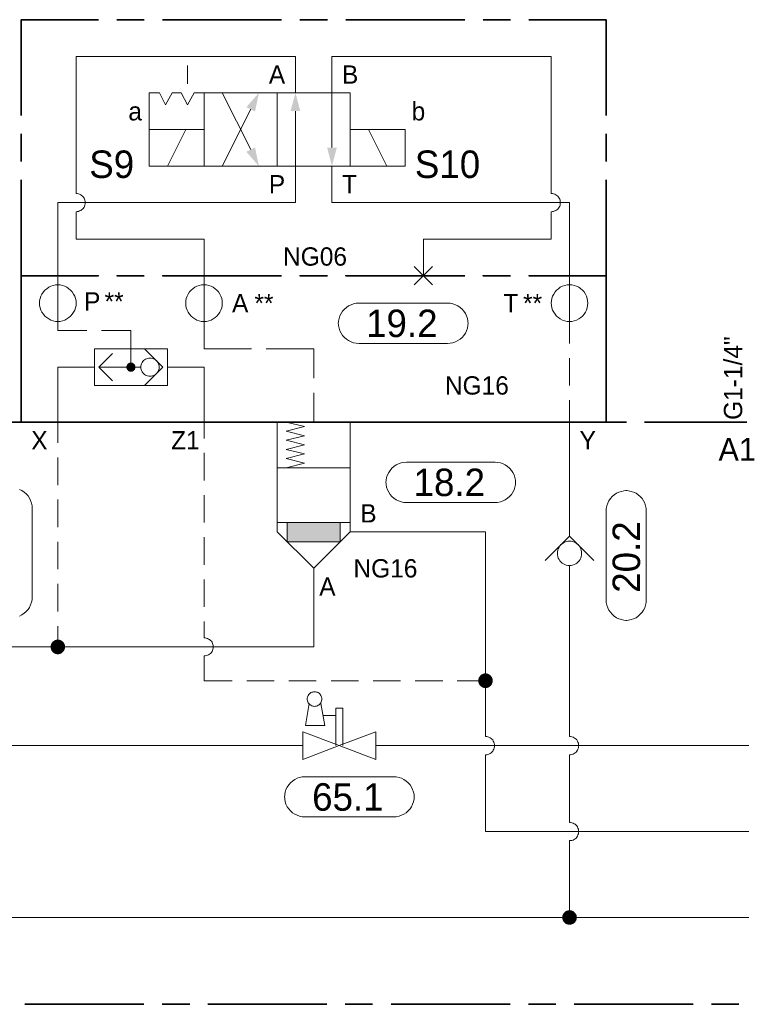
# Model space of a CAD drawing. Header units: millimetres. Extents: x 0 to 203, y 0 to 47.
# Tile 13 of 196: x 11.25 to 14.36, y 16.57 to 20.8. Entities that reach past the tile are written whole.
import ezdxf

# ---------------------------------------------------------------- set-up
doc = ezdxf.new("R2010")
doc.units = ezdxf.units.MM
for name, color, linetype in [('PDF_Geomertry', 7, 'Continuous'), ('PDF_Solid Fills', 7, 'Continuous'), ('PDF_Text', 7, 'Continuous')]:
    doc.layers.add(name, color=color, linetype=linetype)
doc.styles.add('PDF Arial', font='txt')

msp = doc.modelspace()

# ---------------------------------------------------------------- hatches: boundary and pattern name
at = {"layer": 'PDF_Solid Fills', "transparency": 33554559}
for points in [[(11.7321, 19.3104), (11.7126, 19.3124), (11.7132, 19.3151)], [(11.7321, 19.3104), (11.7126, 19.3104), (11.7126, 19.3124)], [(11.7321, 19.3104), (11.7126, 19.3076), (11.7126, 19.3104)], [(11.7321, 19.3104), (11.7132, 19.3049), (11.7126, 19.3076)], [(11.7321, 19.3104), (11.7132, 19.3151), (11.714, 19.3174)], [(11.7321, 19.3104), (11.714, 19.3026), (11.7132, 19.3049)], [(11.7321, 19.3104), (11.714, 19.3174), (11.7154, 19.3201)], [(11.7321, 19.3104), (11.7154, 19.2999), (11.714, 19.3026)], [(11.7321, 19.3104), (11.7154, 19.3201), (11.7168, 19.3221)], [(11.7321, 19.3104), (11.7168, 19.2979), (11.7154, 19.2999)], [(11.7321, 19.3104), (11.7168, 19.3221), (11.7182, 19.3243)], [(11.7321, 19.3104), (11.7182, 19.2965), (11.7168, 19.2979)], [(11.7321, 19.3104), (11.7182, 19.3243), (11.7201, 19.3257)], [(11.7321, 19.3104), (11.7201, 19.2943), (11.7182, 19.2965)], [(11.7321, 19.3104), (11.7201, 19.3257), (11.7224, 19.3271)], [(11.7321, 19.3104), (11.7224, 19.2929), (11.7201, 19.2943)], [(11.7321, 19.3104), (11.7224, 19.3271), (11.7243, 19.3285)], [(11.7321, 19.3104), (11.7243, 19.2915), (11.7224, 19.2929)], [(11.7321, 19.3104), (11.7243, 19.3285), (11.7271, 19.329)], [(11.7321, 19.3104), (11.7271, 19.291), (11.7243, 19.2915)], [(11.7321, 19.3104), (11.7271, 19.329), (11.7293, 19.3299)], [(11.7321, 19.3104), (11.7293, 19.291), (11.7271, 19.291)], [(11.7321, 19.3104), (11.7293, 19.3299), (11.7321, 19.3299)], [(11.7321, 19.3104), (11.7321, 19.2901), (11.7293, 19.291)], [(11.7321, 19.3104), (11.7349, 19.3299), (11.7368, 19.329)], [(11.7321, 19.3104), (11.7321, 19.3299), (11.7349, 19.3299)], [(11.7321, 19.3104), (11.7368, 19.329), (11.7396, 19.3285)], [(11.7321, 19.3104), (11.7396, 19.3285), (11.7418, 19.3271)], [(11.7321, 19.3104), (11.7418, 19.3271), (11.7437, 19.3257)], [(11.7321, 19.3104), (11.7437, 19.3257), (11.746, 19.3243)], [(11.7321, 19.3104), (11.746, 19.3243), (11.7479, 19.3221)], [(11.7321, 19.3104), (11.7479, 19.3221), (11.7493, 19.3201)], [(11.7321, 19.3104), (11.7493, 19.3201), (11.7501, 19.3174)], [(11.7321, 19.3104), (11.7501, 19.3174), (11.7507, 19.3151)], [(11.7321, 19.3104), (11.7507, 19.3151), (11.7515, 19.3124)], [(11.7321, 19.3104), (11.7515, 19.3124), (11.7515, 19.3104)], [(11.7321, 19.3104), (11.7349, 19.291), (11.7321, 19.2901)], [(11.7321, 19.3104), (11.7368, 19.291), (11.7349, 19.291)], [(11.7321, 19.3104), (11.7396, 19.2915), (11.7368, 19.291)], [(11.7321, 19.3104), (11.7418, 19.2929), (11.7396, 19.2915)], [(11.7321, 19.3104), (11.7437, 19.2943), (11.7418, 19.2929)], [(11.7321, 19.3104), (11.746, 19.2965), (11.7437, 19.2943)], [(11.7321, 19.3104), (11.7479, 19.2979), (11.746, 19.2965)], [(11.7321, 19.3104), (11.7493, 19.2999), (11.7479, 19.2979)], [(11.7321, 19.3104), (11.7501, 19.3026), (11.7493, 19.2999)], [(11.7321, 19.3104), (11.7507, 19.3049), (11.7501, 19.3026)], [(11.7321, 19.3104), (11.7515, 19.3076), (11.7507, 19.3049)], [(11.7321, 19.3104), (11.7515, 19.3104), (11.7515, 19.3076)], [(11.4174, 18.1076), (11.3868, 18.1118), (11.3876, 18.116)], [(11.4174, 18.1076), (11.3876, 18.116), (11.389, 18.1201)], [(11.4174, 18.1076), (11.389, 18.1201), (11.3904, 18.1235)], [(11.4174, 18.1076), (11.3904, 18.1235), (11.3932, 18.1271)], [(11.4174, 18.1076), (11.3932, 18.1271), (11.3951, 18.1299)], [(11.4174, 18.1076), (11.3951, 18.1299), (11.3987, 18.1326)], [(11.4174, 18.1076), (11.3987, 18.1326), (11.4021, 18.1346)], [(11.4174, 18.1076), (11.4021, 18.1346), (11.4057, 18.1368)], [(11.4174, 18.1076), (11.4057, 18.1368), (11.4099, 18.1382)], [(11.4174, 18.1076), (11.4099, 18.1382), (11.414, 18.1388)], [(11.4174, 18.1076), (11.414, 18.1388), (11.4174, 18.1388)], [(11.4174, 18.1076), (11.4215, 18.1388), (11.4257, 18.1382)], [(11.4174, 18.1076), (11.4174, 18.1388), (11.4215, 18.1388)], [(11.4174, 18.1076), (11.4257, 18.1382), (11.4299, 18.1368)], [(11.4174, 18.1076), (11.4299, 18.1368), (11.4335, 18.1346)], [(11.4174, 18.1076), (11.4335, 18.1346), (11.4368, 18.1326)], [(11.4174, 18.1076), (11.4368, 18.1326), (11.4396, 18.1299)], [(11.4174, 18.1076), (11.4396, 18.1299), (11.4424, 18.1271)], [(11.4174, 18.1076), (11.4424, 18.1271), (11.4451, 18.1235)], [(11.4174, 18.1076), (11.4451, 18.1235), (11.4465, 18.1201)], [(11.4174, 18.1076), (11.4465, 18.1201), (11.4479, 18.116)], [(11.4174, 18.1076), (11.4479, 18.116), (11.4487, 18.1118)], [(11.4174, 18.1076), (11.3862, 18.1076), (11.3868, 18.1118)], [(11.4174, 18.1076), (11.3868, 18.1035), (11.3862, 18.1076)], [(11.4174, 18.1076), (11.3876, 18.0999), (11.3868, 18.1035)], [(11.4174, 18.1076), (11.389, 18.0957), (11.3876, 18.0999)], [(11.4174, 18.1076), (11.3904, 18.0924), (11.389, 18.0957)], [(11.4174, 18.1076), (11.3932, 18.0888), (11.3904, 18.0924)], [(11.4174, 18.1076), (11.3951, 18.0854), (11.3932, 18.0888)], [(11.4174, 18.1076), (11.3987, 18.0826), (11.3951, 18.0854)], [(11.4174, 18.1076), (11.4021, 18.0804), (11.3987, 18.0826)], [(11.4174, 18.1076), (11.4057, 18.0785), (11.4021, 18.0804)], [(11.4174, 18.1076), (11.4099, 18.0771), (11.4057, 18.0785)], [(11.4174, 18.1076), (11.414, 18.0763), (11.4099, 18.0771)], [(11.4174, 18.1076), (11.4174, 18.0763), (11.414, 18.0763)], [(11.4174, 18.1076), (11.4487, 18.1118), (11.4493, 18.1076)], [(11.4174, 18.1076), (11.4215, 18.0763), (11.4174, 18.0763)], [(11.4174, 18.1076), (11.4257, 18.0771), (11.4215, 18.0763)], [(11.4174, 18.1076), (11.4299, 18.0785), (11.4257, 18.0771)], [(11.4174, 18.1076), (11.4335, 18.0804), (11.4299, 18.0785)], [(11.4174, 18.1076), (11.4368, 18.0826), (11.4335, 18.0804)], [(11.4174, 18.1076), (11.4396, 18.0854), (11.4368, 18.0826)], [(11.4174, 18.1076), (11.4424, 18.0888), (11.4396, 18.0854)], [(11.4174, 18.1076), (11.4451, 18.0924), (11.4424, 18.0888)], [(11.4174, 18.1076), (11.4465, 18.0957), (11.4451, 18.0924)], [(11.4174, 18.1076), (11.4479, 18.0999), (11.4465, 18.0957)], [(11.4174, 18.1076), (11.4487, 18.1035), (11.4479, 18.0999)], [(11.4174, 18.1076), (11.4493, 18.1076), (11.4487, 18.1035)], [(13.2563, 17.9624), (13.234, 17.9846), (13.2376, 17.9874)], [(13.2563, 17.9624), (13.2376, 17.9874), (13.241, 17.9896)], [(13.2563, 17.9624), (13.241, 17.9896), (13.2446, 17.9915)], [(13.2563, 17.9624), (13.2446, 17.9915), (13.2487, 17.9929)], [(13.2563, 17.9624), (13.2487, 17.9929), (13.2529, 17.9938)], [(13.2563, 17.9624), (13.2529, 17.9938), (13.2563, 17.9938)], [(13.2563, 17.9624), (13.2604, 17.9938), (13.2646, 17.9929)], [(13.2563, 17.9624), (13.2563, 17.9938), (13.2604, 17.9938)], [(13.2563, 17.9624), (13.2646, 17.9929), (13.2688, 17.9915)], [(13.2563, 17.9624), (13.2688, 17.9915), (13.2724, 17.9896)], [(13.2563, 17.9624), (13.2724, 17.9896), (13.2757, 17.9874)], [(13.2563, 17.9624), (13.2757, 17.9874), (13.2785, 17.9846)], [(13.2563, 17.9624), (13.2251, 17.9624), (13.2257, 17.9665)], [(13.2563, 17.9624), (13.2257, 17.9582), (13.2251, 17.9624)], [(13.2563, 17.9624), (13.2257, 17.9665), (13.2265, 17.9707)], [(13.2563, 17.9624), (13.2265, 17.954), (13.2257, 17.9582)], [(13.2563, 17.9624), (13.2265, 17.9707), (13.2279, 17.9743)], [(13.2563, 17.9624), (13.2279, 17.9507), (13.2265, 17.954)], [(13.2563, 17.9624), (13.2279, 17.9743), (13.2293, 17.9785)], [(13.2563, 17.9624), (13.2293, 17.9465), (13.2279, 17.9507)], [(13.2563, 17.9624), (13.2293, 17.9785), (13.2321, 17.9813)], [(13.2563, 17.9624), (13.2321, 17.9429), (13.2293, 17.9465)], [(13.2563, 17.9624), (13.2321, 17.9813), (13.234, 17.9846)], [(13.2563, 17.9624), (13.234, 17.9401), (13.2321, 17.9429)], [(13.2563, 17.9624), (13.2376, 17.9374), (13.234, 17.9401)], [(13.2563, 17.9624), (13.241, 17.9354), (13.2376, 17.9374)], [(13.2563, 17.9624), (13.2446, 17.9332), (13.241, 17.9354)], [(13.2563, 17.9624), (13.2487, 17.9318), (13.2446, 17.9332)], [(13.2563, 17.9624), (13.2529, 17.9313), (13.2487, 17.9318)], [(13.2563, 17.9624), (13.2563, 17.9313), (13.2529, 17.9313)], [(13.2563, 17.9624), (13.2785, 17.9846), (13.2812, 17.9813)], [(13.2563, 17.9624), (13.2812, 17.9813), (13.284, 17.9785)], [(13.2563, 17.9624), (13.284, 17.9785), (13.2854, 17.9743)], [(13.2563, 17.9624), (13.2854, 17.9743), (13.2868, 17.9707)], [(13.2563, 17.9624), (13.2868, 17.9707), (13.2876, 17.9665)], [(13.2563, 17.9624), (13.2876, 17.9665), (13.2882, 17.9624)], [(13.2563, 17.9624), (13.2604, 17.9313), (13.2563, 17.9313)], [(13.2563, 17.9624), (13.2646, 17.9318), (13.2604, 17.9313)], [(13.2563, 17.9624), (13.2688, 17.9332), (13.2646, 17.9318)], [(13.2563, 17.9624), (13.2724, 17.9354), (13.2688, 17.9332)], [(13.2563, 17.9624), (13.2757, 17.9374), (13.2724, 17.9354)], [(13.2563, 17.9624), (13.2785, 17.9401), (13.2757, 17.9374)], [(13.2563, 17.9624), (13.2812, 17.9429), (13.2785, 17.9401)], [(13.2563, 17.9624), (13.284, 17.9465), (13.2812, 17.9429)], [(13.2563, 17.9624), (13.2854, 17.9507), (13.284, 17.9465)], [(13.2563, 17.9624), (13.2868, 17.954), (13.2854, 17.9507)], [(13.2563, 17.9624), (13.2876, 17.9582), (13.2868, 17.954)], [(13.2563, 17.9624), (13.2882, 17.9624), (13.2876, 17.9582)], [(13.6182, 16.9443), (13.5987, 16.9693), (13.6021, 16.9721)], [(13.6182, 16.9443), (13.6021, 16.9721), (13.6062, 16.9735)], [(13.6182, 16.9443), (13.6062, 16.9735), (13.6099, 16.9749)], [(13.6182, 16.9443), (13.6099, 16.9749), (13.614, 16.9757)], [(13.6182, 16.9443), (13.614, 16.9757), (13.6182, 16.9762)], [(13.6182, 16.9443), (13.6182, 16.9762), (13.6224, 16.9757)], [(13.6182, 16.9443), (13.6224, 16.9757), (13.6265, 16.9749)], [(13.6182, 16.9443), (13.6265, 16.9749), (13.6299, 16.9735)], [(13.6182, 16.9443), (13.6299, 16.9735), (13.634, 16.9721)], [(13.6182, 16.9443), (13.634, 16.9721), (13.6376, 16.9693)], [(13.6182, 16.9443), (13.5868, 16.9485), (13.5876, 16.9526)], [(13.6182, 16.9443), (13.5868, 16.9443), (13.5868, 16.9485)], [(13.6182, 16.9443), (13.5868, 16.941), (13.5868, 16.9443)], [(13.6182, 16.9443), (13.5876, 16.9368), (13.5868, 16.941)], [(13.6182, 16.9443), (13.5876, 16.9526), (13.589, 16.9568)], [(13.6182, 16.9443), (13.589, 16.9326), (13.5876, 16.9368)], [(13.6182, 16.9443), (13.589, 16.9568), (13.591, 16.9604)], [(13.6182, 16.9443), (13.591, 16.929), (13.589, 16.9326)], [(13.6182, 16.9443), (13.591, 16.9604), (13.5932, 16.9638)], [(13.6182, 16.9443), (13.5932, 16.9257), (13.591, 16.929)], [(13.6182, 16.9443), (13.5932, 16.9638), (13.596, 16.9665)], [(13.6182, 16.9443), (13.596, 16.9221), (13.5932, 16.9257)], [(13.6182, 16.9443), (13.596, 16.9665), (13.5987, 16.9693)], [(13.6182, 16.9443), (13.5987, 16.9201), (13.596, 16.9221)], [(13.6182, 16.9443), (13.6021, 16.9174), (13.5987, 16.9201)], [(13.6182, 16.9443), (13.6062, 16.916), (13.6021, 16.9174)], [(13.6182, 16.9443), (13.6099, 16.9146), (13.6062, 16.916)], [(13.6182, 16.9443), (13.614, 16.9137), (13.6099, 16.9146)], [(13.6182, 16.9443), (13.6182, 16.9132), (13.614, 16.9137)], [(13.6182, 16.9443), (13.6376, 16.9693), (13.6404, 16.9665)], [(13.6182, 16.9443), (13.6404, 16.9665), (13.6432, 16.9638)], [(13.6182, 16.9443), (13.6432, 16.9638), (13.6451, 16.9604)], [(13.6182, 16.9443), (13.6451, 16.9604), (13.6474, 16.9568)], [(13.6182, 16.9443), (13.6474, 16.9568), (13.6487, 16.9526)], [(13.6182, 16.9443), (13.6487, 16.9526), (13.6493, 16.9485)], [(13.6182, 16.9443), (13.6493, 16.9485), (13.6493, 16.9443)], [(13.6182, 16.9443), (13.6224, 16.9137), (13.6182, 16.9132)], [(13.6182, 16.9443), (13.6265, 16.9146), (13.6224, 16.9137)], [(13.6182, 16.9443), (13.6299, 16.916), (13.6265, 16.9146)], [(13.6182, 16.9443), (13.634, 16.9174), (13.6299, 16.916)], [(13.6182, 16.9443), (13.6376, 16.9201), (13.634, 16.9174)], [(13.6182, 16.9443), (13.6404, 16.9221), (13.6376, 16.9201)], [(13.6182, 16.9443), (13.6432, 16.9257), (13.6404, 16.9221)], [(13.6182, 16.9443), (13.6451, 16.929), (13.6432, 16.9257)], [(13.6182, 16.9443), (13.6474, 16.9326), (13.6451, 16.929)], [(13.6182, 16.9443), (13.6487, 16.9368), (13.6474, 16.9326)], [(13.6182, 16.9443), (13.6493, 16.941), (13.6487, 16.9368)], [(13.6182, 16.9443), (13.6493, 16.9443), (13.6493, 16.941)]]:
    msp.add_hatch(color=256, dxfattribs=at).paths.add_polyline_path(points)

# ---------------------------------------------------------------- linework, layer by layer
at = {"layer": 'PDF_Geomertry', "lineweight": 35}
for points in [[(11.5924, 20.8035), (11.2604, 20.8035), (11.2604, 20.391)], [(11.7896, 20.8035), (11.6715, 20.8035)], [(12.3799, 20.8035), (11.8682, 20.8035)], [(12.5771, 20.8035), (12.459, 20.8035)], [(13.1674, 20.8035), (12.6557, 20.8035)], [(13.3646, 20.8035), (13.246, 20.8035)], [(13.7751, 20.391), (13.7751, 20.8035), (13.4432, 20.8035)], [(11.2604, 20.3124), (11.2604, 20.1938)], [(13.7751, 20.1938), (13.7751, 20.3124)], [(11.2604, 20.1151), (11.2604, 19.7026), (11.5924, 19.7026), (11.2604, 19.7026), (11.2604, 19.0743), (11.5924, 19.0743)], [(13.7751, 20.1151), (13.7751, 19.7026), (13.4432, 19.7026), (13.7751, 19.7026), (13.7751, 19.0743), (13.4432, 19.0743)], [(10.7918, 19.0743), (11.3035, 19.0743)], [(11.3821, 19.0743), (11.5001, 19.0743)], [(11.5793, 19.0743), (12.091, 19.0743)], [(11.7896, 19.0743), (11.6715, 19.0743)], [(12.3799, 19.0743), (11.8682, 19.0743)], [(12.1696, 19.0743), (12.2876, 19.0743)], [(12.3668, 19.0743), (12.8785, 19.0743)], [(12.5771, 19.0743), (12.459, 19.0743)], [(13.1674, 19.0743), (12.6557, 19.0743)], [(12.9571, 19.0743), (13.0751, 19.0743)], [(13.1535, 19.0743), (13.6654, 19.0743)], [(13.3646, 19.0743), (13.246, 19.0743)], [(13.7446, 19.0743), (13.8626, 19.0743)], [(13.941, 19.0743), (14.3807, 19.0743)], [(11.2757, 16.5715), (11.7876, 16.5715)], [(11.8668, 16.5715), (11.9849, 16.5715)], [(12.0632, 16.5715), (12.5751, 16.5715)], [(12.6535, 16.5715), (12.7715, 16.5715)], [(12.8507, 16.5715), (13.3626, 16.5715)], [(13.441, 16.5715), (13.559, 16.5715)], [(13.6382, 16.5715), (14.1501, 16.5715)], [(14.2285, 16.5715), (14.3465, 16.5715)]]:
    msp.add_lwpolyline(points, dxfattribs=at)
at = {"layer": 'PDF_Geomertry', "lineweight": 15}
for points in [[(12.4396, 20.4888), (12.4396, 20.6457), (11.4965, 20.6457), (11.4965, 20.0568), (11.5015, 20.0563), (11.5063, 20.0554), (11.5112, 20.0535), (11.516, 20.0513), (11.5201, 20.0485), (11.5243, 20.0451), (11.5279, 20.041), (11.5307, 20.0368), (11.5326, 20.0326), (11.534, 20.0276), (11.5354, 20.0221), (11.5354, 20.0174), (11.5354, 20.0124), (11.534, 20.0068), (11.5326, 20.0021), (11.5307, 19.9979), (11.5279, 19.9938), (11.5243, 19.9896), (11.5201, 19.986), (11.516, 19.9832), (11.5112, 19.9813), (11.5063, 19.979), (11.5015, 19.9785), (11.4965, 19.9776), (11.5015, 19.9785), (11.5063, 19.979), (11.5112, 19.9813), (11.516, 19.9832), (11.5201, 19.986), (11.5243, 19.9896), (11.5279, 19.9938), (11.5307, 19.9979), (11.5326, 20.0021), (11.534, 20.0068), (11.5354, 20.0124), (11.5354, 20.0174), (11.5354, 20.0221), (11.534, 20.0276), (11.5326, 20.0326), (11.5307, 20.0368), (11.5279, 20.041), (11.5243, 20.0451), (11.5201, 20.0485), (11.516, 20.0513), (11.5112, 20.0535), (11.5063, 20.0554), (11.5015, 20.0563), (11.4965, 20.0568)], [(13.5396, 20.0568), (13.5396, 20.6457), (12.5965, 20.6457), (12.5965, 20.4888), (12.5965, 20.2535)], [(11.9757, 20.5285), (11.9757, 20.6068)], [(12.1251, 20.4888), (12.2474, 20.2451)], [(12.4396, 20.4104), (12.4396, 20.1743), (12.4396, 20.0174), (11.4174, 20.0174), (11.4174, 19.7026), (11.4174, 19.6638), (11.4174, 19.5063), (11.4174, 19.4674), (11.5432, 19.4674)], [(12.1251, 20.1743), (12.2474, 20.4188)], [(11.889, 20.1743), (11.9682, 20.3318)], [(12.8321, 20.1743), (12.7535, 20.3318)], [(12.5965, 20.1743), (12.5965, 20.0174), (13.6182, 20.0174), (13.6182, 19.7026), (13.6182, 19.6638), (13.6182, 19.5063), (13.6182, 19.4124)], [(12.9896, 19.7026), (12.9896, 19.8604), (13.5396, 19.8604), (13.5396, 19.9776), (13.5446, 19.9785), (13.5493, 19.979), (13.5543, 19.9813), (13.559, 19.9832), (13.5632, 19.986), (13.5674, 19.9896), (13.571, 19.9938), (13.5737, 19.9979), (13.5757, 20.0021), (13.5771, 20.0068), (13.5785, 20.0124), (13.5785, 20.0174), (13.5785, 20.0221), (13.5771, 20.0276), (13.5757, 20.0326), (13.5737, 20.0368), (13.571, 20.041), (13.5674, 20.0451), (13.5632, 20.0485), (13.559, 20.0513), (13.5543, 20.0535), (13.5493, 20.0554), (13.5446, 20.0563), (13.5396, 20.0568), (13.5446, 20.0563), (13.5493, 20.0554), (13.5543, 20.0535), (13.559, 20.0513), (13.5632, 20.0485), (13.5674, 20.0451), (13.571, 20.041), (13.5737, 20.0368), (13.5757, 20.0326), (13.5771, 20.0276), (13.5785, 20.0221), (13.5785, 20.0174), (13.5785, 20.0124), (13.5771, 20.0068), (13.5757, 20.0021), (13.5737, 19.9979), (13.571, 19.9938), (13.5674, 19.9896), (13.5632, 19.986), (13.559, 19.9832), (13.5543, 19.9813), (13.5493, 19.979), (13.5446, 19.9785), (13.5396, 19.9776)], [(11.4965, 19.9776), (11.4965, 19.8604), (12.0465, 19.8604), (12.0465, 19.7026), (12.0465, 19.6638), (12.0465, 19.5063), (12.0465, 19.3888), (12.2507, 19.3888)], [(12.9501, 19.6638), (13.0285, 19.7424)], [(13.0285, 19.6638), (12.9501, 19.7424)], [(11.6062, 19.4674), (11.7321, 19.4674), (11.7321, 19.3104)], [(11.791, 19.2313), (11.8696, 19.3104), (11.791, 19.3888)], [(12.314, 19.3888), (12.5182, 19.3888), (12.5182, 19.2632)], [(11.6535, 19.2513), (11.5946, 19.3104), (11.6535, 19.3688)], [(13.6182, 19.3493), (13.6182, 19.2313)], [(11.5751, 19.3104), (11.4174, 19.3104), (11.4174, 19.0743), (11.4174, 18.9846)], [(11.7751, 19.3104), (11.7515, 19.3104), (11.5946, 19.3104)], [(11.889, 19.3104), (12.0465, 19.3104), (12.0465, 19.0743), (12.0465, 19.004)], [(12.5182, 19.1999), (12.5182, 19.0743)], [(13.6182, 19.1688), (13.6182, 19.0743), (13.6182, 18.6146), (13.6182, 18.584)], [(12.6751, 18.6026), (12.5182, 18.4457), (12.3604, 18.6026), (12.3604, 19.0743), (12.6751, 19.0743), (12.6751, 18.6026), (13.2563, 18.6026), (13.2563, 17.9624), (13.2563, 17.7229), (13.2618, 17.7221), (13.2668, 17.7215), (13.2715, 17.7193), (13.2765, 17.7174), (13.2807, 17.7146), (13.284, 17.711), (13.2876, 17.7076), (13.2904, 17.7026), (13.2932, 17.6985), (13.2946, 17.6938), (13.296, 17.6888), (13.296, 17.6832), (13.296, 17.6785), (13.2946, 17.6735), (13.2932, 17.6679), (13.2904, 17.6637), (13.2876, 17.6596), (13.284, 17.6554), (13.2807, 17.6521), (13.2765, 17.6493), (13.2715, 17.6471), (13.2668, 17.6451), (13.2618, 17.6443), (13.2563, 17.6443), (13.2618, 17.6443), (13.2668, 17.6451), (13.2715, 17.6471), (13.2765, 17.6493), (13.2807, 17.6521), (13.284, 17.6554), (13.2876, 17.6596), (13.2904, 17.6637), (13.2932, 17.6679), (13.2946, 17.6735), (13.296, 17.6785), (13.296, 17.6832), (13.296, 17.6888), (13.2946, 17.6938), (13.2932, 17.6985), (13.2904, 17.7026), (13.2876, 17.7076), (13.284, 17.711), (13.2807, 17.7146), (13.2765, 17.7174), (13.2715, 17.7193), (13.2668, 17.7215), (13.2618, 17.7221), (13.2563, 17.7229)], [(12.4001, 19.0743), (12.4785, 19.0549), (12.4001, 19.0354), (12.4785, 19.0151), (12.4001, 18.9957), (12.4785, 18.9763), (12.4001, 18.9563), (12.4785, 18.9368), (12.4001, 18.9174), (12.4785, 18.8971), (12.4001, 18.8776)], [(11.4174, 18.9215), (11.4174, 18.8035)], [(12.0465, 18.9415), (12.0465, 18.8235)], [(12.3604, 18.8776), (12.6751, 18.8776)], [(11.2529, 18.7846), (11.2632, 18.7799), (11.2729, 18.7729), (11.2821, 18.7651), (11.2896, 18.7568), (11.296, 18.7471), (11.3007, 18.7368), (11.3049, 18.7257), (11.3071, 18.7146), (11.3076, 18.7026), (11.3076, 18.3221), (11.3071, 18.3104), (11.3049, 18.2993), (11.3007, 18.2882), (11.296, 18.2776), (11.2896, 18.2679), (11.2821, 18.2596), (11.2729, 18.2521), (11.2632, 18.2451), (11.2529, 18.2401)], [(12.0465, 18.7604), (12.0465, 18.6424)], [(11.4174, 18.741), (11.4174, 18.6229)], [(12.3604, 18.6424), (12.6751, 18.6424)], [(12.4043, 18.6424), (12.4043, 18.5596), (12.6321, 18.5596), (12.6321, 18.6424)], [(12.0465, 18.579), (12.0465, 18.461)], [(13.5132, 18.479), (13.6182, 18.584), (13.7229, 18.479)], [(11.4174, 18.5596), (11.4174, 18.4415)], [(13.6182, 17.7229), (13.6229, 17.7221), (13.6285, 17.7215), (13.6335, 17.7193), (13.6376, 17.7174), (13.6418, 17.7146), (13.646, 17.711), (13.6493, 17.7076), (13.6521, 17.7026), (13.6543, 17.6985), (13.6562, 17.6938), (13.6571, 17.6888), (13.6576, 17.6832), (13.6571, 17.6785), (13.6562, 17.6735), (13.6543, 17.6679), (13.6521, 17.6637), (13.6493, 17.6596), (13.646, 17.6554), (13.6418, 17.6521), (13.6376, 17.6493), (13.6335, 17.6471), (13.6285, 17.6451), (13.6229, 17.6443), (13.6182, 17.6443), (13.6229, 17.6443), (13.6285, 17.6451), (13.6335, 17.6471), (13.6376, 17.6493), (13.6418, 17.6521), (13.646, 17.6554), (13.6493, 17.6596), (13.6521, 17.6637), (13.6543, 17.6679), (13.6562, 17.6735), (13.6571, 17.6785), (13.6576, 17.6832), (13.6571, 17.6888), (13.6562, 17.6938), (13.6543, 17.6985), (13.6521, 17.7026), (13.6493, 17.7076), (13.646, 17.711), (13.6418, 17.7146), (13.6376, 17.7174), (13.6335, 17.7193), (13.6285, 17.7215), (13.6229, 17.7221), (13.6182, 17.7229), (13.6182, 18.4576)], [(9.8118, 18.1076), (9.8779, 18.1076), (11.4174, 18.1076), (12.5182, 18.1076), (12.5182, 18.4457)], [(11.4174, 18.3785), (11.4174, 18.2604)], [(12.0465, 18.3979), (12.0465, 18.2799)], [(12.0465, 18.1471), (12.0515, 18.1465), (12.0562, 18.1457), (12.0613, 18.1437), (12.066, 18.1415), (12.0701, 18.1388), (12.0743, 18.1354), (12.0779, 18.1318), (12.0807, 18.1276), (12.0826, 18.1229), (12.084, 18.1179), (12.0854, 18.1132), (12.0854, 18.1076), (12.0854, 18.1026), (12.084, 18.0979), (12.0826, 18.0929), (12.0807, 18.0882), (12.0779, 18.084), (12.0743, 18.0799), (12.0701, 18.0763), (12.066, 18.0735), (12.0613, 18.0715), (12.0562, 18.0701), (12.0515, 18.0688), (12.0465, 18.0688), (12.0515, 18.0688), (12.0562, 18.0701), (12.0613, 18.0715), (12.066, 18.0735), (12.0701, 18.0763), (12.0743, 18.0799), (12.0779, 18.084), (12.0807, 18.0882), (12.0826, 18.0929), (12.084, 18.0979), (12.0854, 18.1026), (12.0854, 18.1076), (12.0854, 18.1132), (12.084, 18.1179), (12.0826, 18.1229), (12.0807, 18.1276), (12.0779, 18.1318), (12.0743, 18.1354), (12.0701, 18.1388), (12.066, 18.1415), (12.0613, 18.1437), (12.0562, 18.1457), (12.0515, 18.1465), (12.0465, 18.1471), (12.0465, 18.2174)], [(11.4174, 18.1971), (11.4174, 18.1076)], [(10.616, 18.0688), (10.616, 17.6832), (12.471, 17.6832)], [(12.0465, 18.0688), (12.0465, 17.9624), (12.1674, 17.9624)], [(12.2299, 17.9624), (12.3487, 17.9624)], [(12.4112, 17.9624), (12.5293, 17.9624)], [(12.5924, 17.9624), (12.7104, 17.9624)], [(12.7737, 17.9624), (12.8918, 17.9624)], [(12.9549, 17.9624), (13.0729, 17.9624)], [(13.1354, 17.9624), (13.2563, 17.9624)], [(12.4979, 17.8638), (12.4826, 17.7701), (12.5654, 17.7701), (12.5493, 17.8638)], [(12.6126, 17.6832), (12.6126, 17.8443), (12.6438, 17.8443), (12.6438, 17.6832)], [(12.5571, 17.8132), (12.6126, 17.8132)], [(12.7849, 17.6832), (14.4196, 17.6832)], [(10.9779, 17.6443), (10.9779, 16.9443), (13.6182, 16.9443)], [(13.2563, 17.6443), (13.2563, 17.3138), (14.5493, 17.3138)], [(13.6182, 17.3535), (13.6229, 17.3526), (13.6285, 17.3521), (13.6335, 17.3507), (13.6376, 17.3479), (13.6418, 17.3451), (13.646, 17.3415), (13.6493, 17.3382), (13.6521, 17.334), (13.6543, 17.329), (13.6562, 17.3243), (13.6571, 17.3193), (13.6576, 17.3138), (13.6571, 17.309), (13.6562, 17.304), (13.6543, 17.2993), (13.6521, 17.2943), (13.6493, 17.2901), (13.646, 17.286), (13.6418, 17.2826), (13.6376, 17.2799), (13.6335, 17.2776), (13.6285, 17.2763), (13.6229, 17.2749), (13.6182, 17.2749), (13.6229, 17.2749), (13.6285, 17.2763), (13.6335, 17.2776), (13.6376, 17.2799), (13.6418, 17.2826), (13.646, 17.286), (13.6493, 17.2901), (13.6521, 17.2943), (13.6543, 17.2993), (13.6562, 17.304), (13.6571, 17.309), (13.6576, 17.3138), (13.6571, 17.3193), (13.6562, 17.3243), (13.6543, 17.329), (13.6521, 17.334), (13.6493, 17.3382), (13.646, 17.3415), (13.6418, 17.3451), (13.6376, 17.3479), (13.6335, 17.3507), (13.6285, 17.3521), (13.6229, 17.3526), (13.6182, 17.3535), (13.6182, 17.6443)], [(13.6182, 17.2749), (13.6182, 16.9443), (17.2799, 16.9443), (19.9201, 16.9443), (23.2876, 16.9443), (25.9285, 16.9443), (25.9285, 16.611)]]:
    msp.add_lwpolyline(points, dxfattribs=at)
for points in [[(12.0465, 20.3318), (12.0465, 20.4888), (12.0035, 20.4888), (11.9757, 20.4374), (11.9479, 20.4888), (11.909, 20.4888), (11.8813, 20.4374), (11.8543, 20.4888), (11.8104, 20.4888), (11.8104, 20.3318)], [(12.3604, 20.4888), (12.0465, 20.4888), (12.0465, 20.1743), (12.3604, 20.1743), (12.3604, 20.4888)], [(12.6751, 20.1743), (12.3604, 20.1743), (12.3604, 20.4888), (12.6751, 20.4888), (12.6751, 20.1743)], [(11.8104, 20.1743), (12.0465, 20.1743), (12.0465, 20.3318), (11.8104, 20.3318), (11.8104, 20.1743)], [(12.6751, 20.1743), (12.9112, 20.1743), (12.9112, 20.3318), (12.6751, 20.3318), (12.6751, 20.1743)], [(11.4965, 19.5854), (11.496, 19.5951), (11.4937, 19.6054), (11.4904, 19.6151), (11.4854, 19.6243), (11.4799, 19.6332), (11.4729, 19.641), (11.4654, 19.6471), (11.4571, 19.6535), (11.4479, 19.6576), (11.4382, 19.661), (11.4279, 19.6632), (11.4174, 19.6638), (11.4076, 19.6632), (11.3974, 19.661), (11.3876, 19.6576), (11.3785, 19.6535), (11.3701, 19.6471), (11.3618, 19.641), (11.3557, 19.6332), (11.3493, 19.6243), (11.3451, 19.6151), (11.3418, 19.6054), (11.3396, 19.5951), (11.339, 19.5854), (11.3396, 19.5749), (11.3418, 19.5646), (11.3451, 19.5549), (11.3493, 19.5457), (11.3557, 19.5374), (11.3618, 19.5299), (11.3701, 19.5229), (11.3785, 19.5174), (11.3876, 19.5124), (11.3974, 19.509), (11.4076, 19.5068), (11.4174, 19.5063), (11.4279, 19.5068), (11.4382, 19.509), (11.4479, 19.5124), (11.4571, 19.5174), (11.4654, 19.5229), (11.4729, 19.5299), (11.4799, 19.5374), (11.4854, 19.5457), (11.4904, 19.5549), (11.4937, 19.5646), (11.496, 19.5749), (11.4965, 19.5854)], [(12.1251, 19.5854), (12.1243, 19.5951), (12.1224, 19.6054), (12.1187, 19.6151), (12.1146, 19.6243), (12.109, 19.6332), (12.1021, 19.641), (12.0946, 19.6471), (12.0854, 19.6535), (12.0765, 19.6576), (12.0668, 19.661), (12.0571, 19.6632), (12.0465, 19.6638), (12.0362, 19.6632), (12.0257, 19.661), (12.016, 19.6576), (12.0071, 19.6535), (11.9987, 19.6471), (11.991, 19.641), (11.984, 19.6332), (11.9785, 19.6243), (11.9737, 19.6151), (11.9701, 19.6054), (11.9687, 19.5951), (11.9682, 19.5854), (11.9687, 19.5749), (11.9701, 19.5646), (11.9737, 19.5549), (11.9785, 19.5457), (11.984, 19.5374), (11.991, 19.5299), (11.9987, 19.5229), (12.0071, 19.5174), (12.016, 19.5124), (12.0257, 19.509), (12.0362, 19.5068), (12.0465, 19.5063), (12.0571, 19.5068), (12.0668, 19.509), (12.0765, 19.5124), (12.0854, 19.5174), (12.0946, 19.5229), (12.1021, 19.5299), (12.109, 19.5374), (12.1146, 19.5457), (12.1187, 19.5549), (12.1224, 19.5646), (12.1243, 19.5749), (12.1251, 19.5854)], [(13.6965, 19.5854), (13.696, 19.5951), (13.6938, 19.6054), (13.691, 19.6151), (13.6863, 19.6243), (13.6807, 19.6332), (13.6737, 19.641), (13.666, 19.6471), (13.6576, 19.6535), (13.6479, 19.6576), (13.6382, 19.661), (13.6285, 19.6632), (13.6182, 19.6638), (13.6076, 19.6632), (13.5979, 19.661), (13.5882, 19.6576), (13.5785, 19.6535), (13.5701, 19.6471), (13.5626, 19.641), (13.5557, 19.6332), (13.5501, 19.6243), (13.5451, 19.6151), (13.5424, 19.6054), (13.5404, 19.5951), (13.5396, 19.5854), (13.5404, 19.5749), (13.5424, 19.5646), (13.5451, 19.5549), (13.5501, 19.5457), (13.5557, 19.5374), (13.5626, 19.5299), (13.5701, 19.5229), (13.5785, 19.5174), (13.5882, 19.5124), (13.5979, 19.509), (13.6076, 19.5068), (13.6182, 19.5063), (13.6285, 19.5068), (13.6382, 19.509), (13.6479, 19.5124), (13.6576, 19.5174), (13.666, 19.5229), (13.6737, 19.5299), (13.6807, 19.5374), (13.6863, 19.5457), (13.691, 19.5549), (13.6938, 19.5646), (13.696, 19.5749), (13.6965, 19.5854)], [(13.0937, 19.5854), (13.1049, 19.5846), (13.1168, 19.5818), (13.1271, 19.5785), (13.1376, 19.5735), (13.1474, 19.5665), (13.1562, 19.559), (13.164, 19.5507), (13.1701, 19.541), (13.1751, 19.5304), (13.1793, 19.5193), (13.1812, 19.5082), (13.1821, 19.4965), (13.1821, 19.5007), (13.1812, 19.4888), (13.1793, 19.4776), (13.1751, 19.4665), (13.1701, 19.4563), (13.164, 19.4465), (13.1562, 19.4382), (13.1474, 19.4304), (13.1376, 19.4243), (13.1271, 19.4188), (13.1168, 19.4151), (13.1049, 19.4132), (13.0937, 19.4124), (12.7126, 19.4124), (12.7007, 19.4132), (12.6896, 19.4151), (12.6785, 19.4188), (12.6682, 19.4243), (12.6585, 19.4304), (12.6501, 19.4382), (12.6424, 19.4465), (12.6362, 19.4563), (12.6307, 19.4665), (12.6271, 19.4776), (12.6251, 19.4888), (12.6237, 19.5007), (12.6237, 19.4965), (12.6251, 19.5082), (12.6271, 19.5193), (12.6307, 19.5304), (12.6362, 19.541), (12.6424, 19.5507), (12.6501, 19.559), (12.6585, 19.5665), (12.6682, 19.5735), (12.6785, 19.5785), (12.6896, 19.5818), (12.7007, 19.5846), (12.7126, 19.5854), (13.0937, 19.5854)], [(11.5751, 19.3888), (11.889, 19.3888), (11.889, 19.2313), (11.5751, 19.2313), (11.5751, 19.3888)], [(11.8535, 19.3104), (11.8529, 19.3151), (11.8521, 19.3201), (11.8501, 19.3249), (11.8479, 19.3299), (11.8451, 19.334), (11.8418, 19.3382), (11.8382, 19.341), (11.8335, 19.3443), (11.8293, 19.3465), (11.8243, 19.3479), (11.8196, 19.3493), (11.814, 19.3493), (11.809, 19.3493), (11.8035, 19.3479), (11.7987, 19.3465), (11.7946, 19.3443), (11.7904, 19.341), (11.7862, 19.3382), (11.7826, 19.334), (11.7799, 19.3299), (11.7779, 19.3249), (11.7757, 19.3201), (11.7751, 19.3151), (11.7751, 19.3104), (11.7751, 19.3049), (11.7757, 19.2999), (11.7779, 19.2951), (11.7799, 19.2901), (11.7826, 19.286), (11.7862, 19.2826), (11.7904, 19.279), (11.7946, 19.2763), (11.7987, 19.2735), (11.8035, 19.2721), (11.809, 19.2707), (11.814, 19.2707), (11.8196, 19.2707), (11.8243, 19.2721), (11.8293, 19.2735), (11.8335, 19.2763), (11.8382, 19.279), (11.8418, 19.2826), (11.8451, 19.286), (11.8479, 19.2901), (11.8501, 19.2951), (11.8521, 19.2999), (11.8529, 19.3049), (11.8535, 19.3104)], [(13.2979, 18.9013), (13.309, 18.9007), (13.321, 18.8985), (13.3321, 18.8943), (13.3418, 18.8896), (13.3515, 18.8832), (13.3604, 18.8757), (13.3682, 18.8665), (13.3743, 18.8568), (13.3793, 18.8471), (13.3835, 18.836), (13.3854, 18.8243), (13.3862, 18.8132), (13.3862, 18.8165), (13.3854, 18.8054), (13.3835, 18.7943), (13.3793, 18.7832), (13.3743, 18.7729), (13.3682, 18.7632), (13.3604, 18.754), (13.3515, 18.7465), (13.3418, 18.7401), (13.3321, 18.7354), (13.321, 18.7318), (13.309, 18.729), (13.2979, 18.7285), (12.9168, 18.7285), (12.9049, 18.729), (12.8938, 18.7318), (12.8826, 18.7354), (12.8724, 18.7401), (12.8632, 18.7465), (12.8543, 18.754), (12.8465, 18.7632), (12.8404, 18.7729), (12.8349, 18.7832), (12.8312, 18.7943), (12.8293, 18.8054), (12.8285, 18.8165), (12.8285, 18.8132), (12.8293, 18.8243), (12.8312, 18.836), (12.8349, 18.8471), (12.8404, 18.8568), (12.8465, 18.8665), (12.8543, 18.8757), (12.8632, 18.8832), (12.8724, 18.8896), (12.8826, 18.8943), (12.8938, 18.8985), (12.9049, 18.9007), (12.9168, 18.9013), (13.2979, 18.9013)], [(13.8599, 18.7799), (13.8715, 18.779), (13.8826, 18.7763), (13.8938, 18.7729), (13.9043, 18.7679), (13.9132, 18.761), (13.9224, 18.7535), (13.9299, 18.7451), (13.9363, 18.7354), (13.9418, 18.7249), (13.9451, 18.7138), (13.9474, 18.7026), (13.9479, 18.691), (13.9479, 18.3104), (13.9474, 18.2985), (13.9451, 18.2874), (13.9418, 18.2763), (13.9363, 18.266), (13.9299, 18.2563), (13.9224, 18.2479), (13.9132, 18.2401), (13.9043, 18.2332), (13.8938, 18.2285), (13.8826, 18.2249), (13.8715, 18.2221), (13.8599, 18.2215), (13.864, 18.2215), (13.8521, 18.2221), (13.841, 18.2249), (13.8299, 18.2285), (13.8196, 18.2332), (13.8099, 18.2401), (13.8015, 18.2479), (13.7938, 18.2563), (13.7868, 18.266), (13.7821, 18.2763), (13.7785, 18.2874), (13.7757, 18.2985), (13.7751, 18.3104), (13.7751, 18.691), (13.7757, 18.7026), (13.7785, 18.7138), (13.7821, 18.7249), (13.7868, 18.7354), (13.7938, 18.7451), (13.8015, 18.7535), (13.8099, 18.761), (13.8196, 18.7679), (13.8299, 18.7729), (13.841, 18.7763), (13.8521, 18.779), (13.864, 18.7799), (13.8599, 18.7799)], [(13.6701, 18.5096), (13.6701, 18.5165), (13.6688, 18.5235), (13.6668, 18.5299), (13.6632, 18.536), (13.6599, 18.5415), (13.6549, 18.5471), (13.6501, 18.5513), (13.6446, 18.5554), (13.6382, 18.5582), (13.6313, 18.5604), (13.6251, 18.5618), (13.6182, 18.5624), (13.6112, 18.5618), (13.6043, 18.5604), (13.5979, 18.5582), (13.5918, 18.5554), (13.5863, 18.5513), (13.5812, 18.5471), (13.5765, 18.5415), (13.5729, 18.536), (13.5696, 18.5299), (13.5674, 18.5235), (13.566, 18.5165), (13.566, 18.5096), (13.566, 18.5026), (13.5674, 18.4965), (13.5696, 18.4896), (13.5729, 18.484), (13.5765, 18.4776), (13.5812, 18.4729), (13.5863, 18.4679), (13.5918, 18.4646), (13.5979, 18.4618), (13.6043, 18.459), (13.6112, 18.4576), (13.6182, 18.4576), (13.6251, 18.4576), (13.6313, 18.459), (13.6382, 18.4618), (13.6446, 18.4646), (13.6501, 18.4679), (13.6549, 18.4729), (13.6599, 18.4776), (13.6632, 18.484), (13.6668, 18.4896), (13.6688, 18.4965), (13.6701, 18.5026), (13.6701, 18.5096)], [(12.5535, 17.884), (12.5529, 17.8882), (12.5521, 17.8915), (12.5507, 17.8957), (12.5493, 17.8993), (12.5465, 17.9026), (12.5438, 17.9063), (12.541, 17.909), (12.5376, 17.911), (12.534, 17.9132), (12.5299, 17.9137), (12.5257, 17.9151), (12.5215, 17.9151), (12.5174, 17.9151), (12.514, 17.9137), (12.5099, 17.9132), (12.5063, 17.911), (12.5029, 17.909), (12.4993, 17.9063), (12.4965, 17.9026), (12.4946, 17.8993), (12.4932, 17.8957), (12.4918, 17.8915), (12.4904, 17.8882), (12.4904, 17.884), (12.4904, 17.8799), (12.4918, 17.8757), (12.4932, 17.8715), (12.4946, 17.8679), (12.4965, 17.8646), (12.4993, 17.8618), (12.5029, 17.859), (12.5063, 17.8568), (12.5099, 17.8549), (12.514, 17.8535), (12.5174, 17.8526), (12.5215, 17.8521), (12.5257, 17.8526), (12.5299, 17.8535), (12.534, 17.8549), (12.5376, 17.8568), (12.541, 17.859), (12.5438, 17.8618), (12.5465, 17.8646), (12.5493, 17.8679), (12.5507, 17.8715), (12.5521, 17.8757), (12.5529, 17.8799), (12.5535, 17.884)], [(12.471, 17.7424), (12.471, 17.6243), (12.6279, 17.6832), (12.471, 17.7424)], [(12.6279, 17.6832), (12.7849, 17.6243), (12.7849, 17.7424), (12.6279, 17.6832)], [(12.8618, 17.5499), (12.8729, 17.5493), (12.8849, 17.5465), (12.896, 17.5429), (12.9057, 17.5382), (12.9154, 17.5313), (12.9243, 17.5235), (12.9321, 17.5151), (12.9382, 17.5054), (12.9432, 17.4951), (12.9474, 17.484), (12.9493, 17.4729), (12.9501, 17.461), (12.9501, 17.4651), (12.9493, 17.454), (12.9474, 17.4424), (12.9432, 17.4313), (12.9382, 17.4207), (12.9321, 17.4118), (12.9243, 17.4026), (12.9154, 17.3951), (12.9057, 17.3888), (12.896, 17.384), (12.8849, 17.3799), (12.8729, 17.3776), (12.8618, 17.3771), (12.4807, 17.3771), (12.4687, 17.3776), (12.4576, 17.3799), (12.4465, 17.384), (12.4363, 17.3888), (12.4265, 17.3951), (12.4182, 17.4026), (12.4104, 17.4118), (12.4043, 17.4207), (12.3987, 17.4313), (12.3951, 17.4424), (12.3932, 17.454), (12.3924, 17.4651), (12.3924, 17.461), (12.3932, 17.4729), (12.3951, 17.484), (12.3987, 17.4951), (12.4043, 17.5054), (12.4104, 17.5151), (12.4182, 17.5235), (12.4265, 17.5313), (12.4363, 17.5382), (12.4465, 17.5429), (12.4576, 17.5465), (12.4687, 17.5493), (12.4807, 17.5499), (12.8618, 17.5499)]]:
    msp.add_lwpolyline(points, close=True, dxfattribs=at)
at = {"layer": 'PDF_Geomertry', "lineweight": 35}
for points in [[(11.7896, 19.7026), (11.6715, 19.7026)], [(12.3799, 19.7026), (11.8682, 19.7026)], [(12.5771, 19.7026), (12.459, 19.7026)], [(13.1674, 19.7026), (12.6557, 19.7026)], [(13.3646, 19.7026), (13.246, 19.7026)]]:
    msp.add_lwpolyline(points, close=True, dxfattribs=at)
at = {"layer": 'PDF_Geomertry', "lineweight": 0}
for points in [[(11.7224, 19.3104), (11.7224, 19.309), (11.7224, 19.3076), (11.7229, 19.3063), (11.7237, 19.3054), (11.7243, 19.304), (11.7251, 19.3035), (11.7265, 19.3021), (11.7271, 19.3013), (11.7285, 19.3013), (11.7293, 19.3007), (11.7307, 19.3007), (11.7321, 19.2999), (11.7335, 19.3007), (11.7349, 19.3007), (11.7362, 19.3013), (11.7368, 19.3013), (11.7382, 19.3021), (11.739, 19.3035), (11.7396, 19.304), (11.7404, 19.3054), (11.741, 19.3063), (11.7418, 19.3076), (11.7418, 19.309), (11.7418, 19.3104), (11.7418, 19.311), (11.7418, 19.3124), (11.741, 19.3138), (11.7404, 19.3151), (11.7396, 19.316), (11.739, 19.3174), (11.7382, 19.3179), (11.7368, 19.3188), (11.7362, 19.3193), (11.7349, 19.3193), (11.7335, 19.3201), (11.7321, 19.3201), (11.7307, 19.3201), (11.7293, 19.3193), (11.7285, 19.3193), (11.7271, 19.3188), (11.7265, 19.3179), (11.7251, 19.3174), (11.7243, 19.316), (11.7237, 19.3151), (11.7229, 19.3138), (11.7224, 19.3124), (11.7224, 19.311), (11.7224, 19.3104)], [(11.4021, 18.1076), (11.4021, 18.1054), (11.4029, 18.1035), (11.4035, 18.1021), (11.4043, 18.0999), (11.4057, 18.0979), (11.4062, 18.0965), (11.4085, 18.0951), (11.4099, 18.0943), (11.4118, 18.0929), (11.414, 18.0924), (11.416, 18.0924), (11.4174, 18.0924), (11.4196, 18.0924), (11.4215, 18.0924), (11.4237, 18.0929), (11.4257, 18.0943), (11.4271, 18.0951), (11.4285, 18.0965), (11.4299, 18.0979), (11.4312, 18.0999), (11.4321, 18.1021), (11.4326, 18.1035), (11.4335, 18.1054), (11.4335, 18.1076), (11.4335, 18.1096), (11.4326, 18.1118), (11.4321, 18.1138), (11.4312, 18.116), (11.4299, 18.1174), (11.4285, 18.1188), (11.4271, 18.1201), (11.4257, 18.1215), (11.4237, 18.1221), (11.4215, 18.1229), (11.4196, 18.1235), (11.4174, 18.1235), (11.416, 18.1235), (11.414, 18.1229), (11.4118, 18.1221), (11.4099, 18.1215), (11.4085, 18.1201), (11.4062, 18.1188), (11.4057, 18.1174), (11.4043, 18.116), (11.4035, 18.1138), (11.4029, 18.1118), (11.4021, 18.1096), (11.4021, 18.1076)], [(13.241, 17.9624), (13.241, 17.9604), (13.2418, 17.9582), (13.2424, 17.9562), (13.2432, 17.9549), (13.2437, 17.9526), (13.2451, 17.9513), (13.2474, 17.9499), (13.2487, 17.9485), (13.2507, 17.9479), (13.2529, 17.9471), (13.2543, 17.9465), (13.2563, 17.9465), (13.2585, 17.9465), (13.2604, 17.9471), (13.2626, 17.9479), (13.2646, 17.9485), (13.266, 17.9499), (13.2674, 17.9513), (13.2688, 17.9526), (13.2701, 17.9549), (13.271, 17.9562), (13.2715, 17.9582), (13.2724, 17.9604), (13.2724, 17.9624), (13.2724, 17.9646), (13.2715, 17.9665), (13.271, 17.9688), (13.2701, 17.9701), (13.2688, 17.9721), (13.2674, 17.9735), (13.266, 17.9749), (13.2646, 17.9757), (13.2626, 17.9771), (13.2604, 17.9776), (13.2585, 17.9776), (13.2563, 17.9785), (13.2543, 17.9776), (13.2529, 17.9776), (13.2507, 17.9771), (13.2487, 17.9757), (13.2474, 17.9749), (13.2451, 17.9735), (13.2437, 17.9721), (13.2432, 17.9701), (13.2424, 17.9688), (13.2418, 17.9665), (13.241, 17.9646), (13.241, 17.9624)], [(13.6021, 16.9443), (13.6029, 16.9424), (13.6029, 16.941), (13.6035, 16.9388), (13.6043, 16.9368), (13.6057, 16.9354), (13.6071, 16.9332), (13.6085, 16.9318), (13.6104, 16.9313), (13.6118, 16.9304), (13.614, 16.9299), (13.616, 16.929), (13.6182, 16.929), (13.6201, 16.929), (13.6224, 16.9299), (13.6243, 16.9304), (13.6257, 16.9313), (13.6279, 16.9318), (13.6293, 16.9332), (13.6307, 16.9354), (13.6321, 16.9368), (13.6326, 16.9388), (13.6335, 16.941), (13.6335, 16.9424), (13.634, 16.9443), (13.6335, 16.9465), (13.6335, 16.9485), (13.6326, 16.9507), (13.6321, 16.9526), (13.6307, 16.954), (13.6293, 16.9554), (13.6279, 16.9568), (13.6257, 16.9582), (13.6243, 16.959), (13.6224, 16.9596), (13.6201, 16.9604), (13.6182, 16.9604), (13.616, 16.9604), (13.614, 16.9596), (13.6118, 16.959), (13.6104, 16.9582), (13.6085, 16.9568), (13.6071, 16.9554), (13.6057, 16.954), (13.6043, 16.9526), (13.6035, 16.9507), (13.6029, 16.9485), (13.6029, 16.9465), (13.6021, 16.9443)]]:
    msp.add_lwpolyline(points, close=True, dxfattribs=at)
at = {"layer": 'PDF_Solid Fills', "transparency": 33554559}
for points in [[(12.2285, 20.4276), (12.266, 20.409), (12.2285, 20.4276), (12.2821, 20.4888)], [(12.4182, 20.4104), (12.4604, 20.4104), (12.4182, 20.4104), (12.4396, 20.4888)], [(12.266, 20.254), (12.2285, 20.2354), (12.266, 20.254), (12.2821, 20.1743)], [(12.6174, 20.2535), (12.5757, 20.2535), (12.6174, 20.2535), (12.5965, 20.1743)], [(12.4043, 18.6424), (12.6321, 18.6424), (12.4043, 18.5596), (12.6321, 18.5596)]]:
    msp.add_solid(points, dxfattribs=at)

# ---------------------------------------------------------------- texts
at = {"layer": 'PDF_Text', "attachment_point": 7, "style": 'PDF Arial'}
for s, insert, char_height in [('A', (12.3251, 20.5285), 0.0787), ('B', (12.6396, 20.5285), 0.0787), ('a', (11.721, 20.3694), 0.0787), ('b', (12.939, 20.3694), 0.0787), ('S9', (11.5529, 20.1215), 0.11811), ('S10', (12.9529, 20.1215), 0.11811), ('P', (12.3251, 20.0568), 0.0787), ('T', (12.6396, 20.0568), 0.0787), ('NG06', (12.3862, 19.7452), 0.07874), ('P', (11.5307, 19.5535), 0.0787), ('**', (11.6187, 19.5535), 0.07874), ('A', (12.1668, 19.5457), 0.0787), ('**', (12.2632, 19.5457), 0.07874), ('T', (13.3335, 19.5457), 0.0787), ('**', (13.4182, 19.5457), 0.07874), ('19.2', (12.7432, 19.4376), 0.11811), ('NG16', (13.0821, 19.191), 0.07874), ('X', (11.3035, 18.9563), 0.0787), ('Z1', (11.9049, 18.9563), 0.07874), ('Y', (13.6612, 18.9563), 0.0787), ('A1', (14.2585, 18.9076), 0.09843), ('18.2', (12.9474, 18.7542), 0.11811), ('B', (12.7182, 18.6424), 0.0787), ('NG16', (12.689, 18.4049), 0.07874), ('A', (12.5418, 18.3276), 0.0787), ('65.1', (12.5112, 17.402), 0.11811)]:
    msp.add_mtext(s, dxfattribs=dict(at, insert=insert, char_height=char_height))
at = {"layer": 'PDF_Text', "attachment_point": 7, "rotation": 90, "style": 'PDF Arial'}
for s, insert, char_height in [('G1-1/4"', (14.3618, 19.0832), 0.07874), ('20.2', (13.923, 18.3401), 0.11811)]:
    msp.add_mtext(s, dxfattribs=dict(at, insert=insert, char_height=char_height))

doc.saveas('drawing.dxf')
